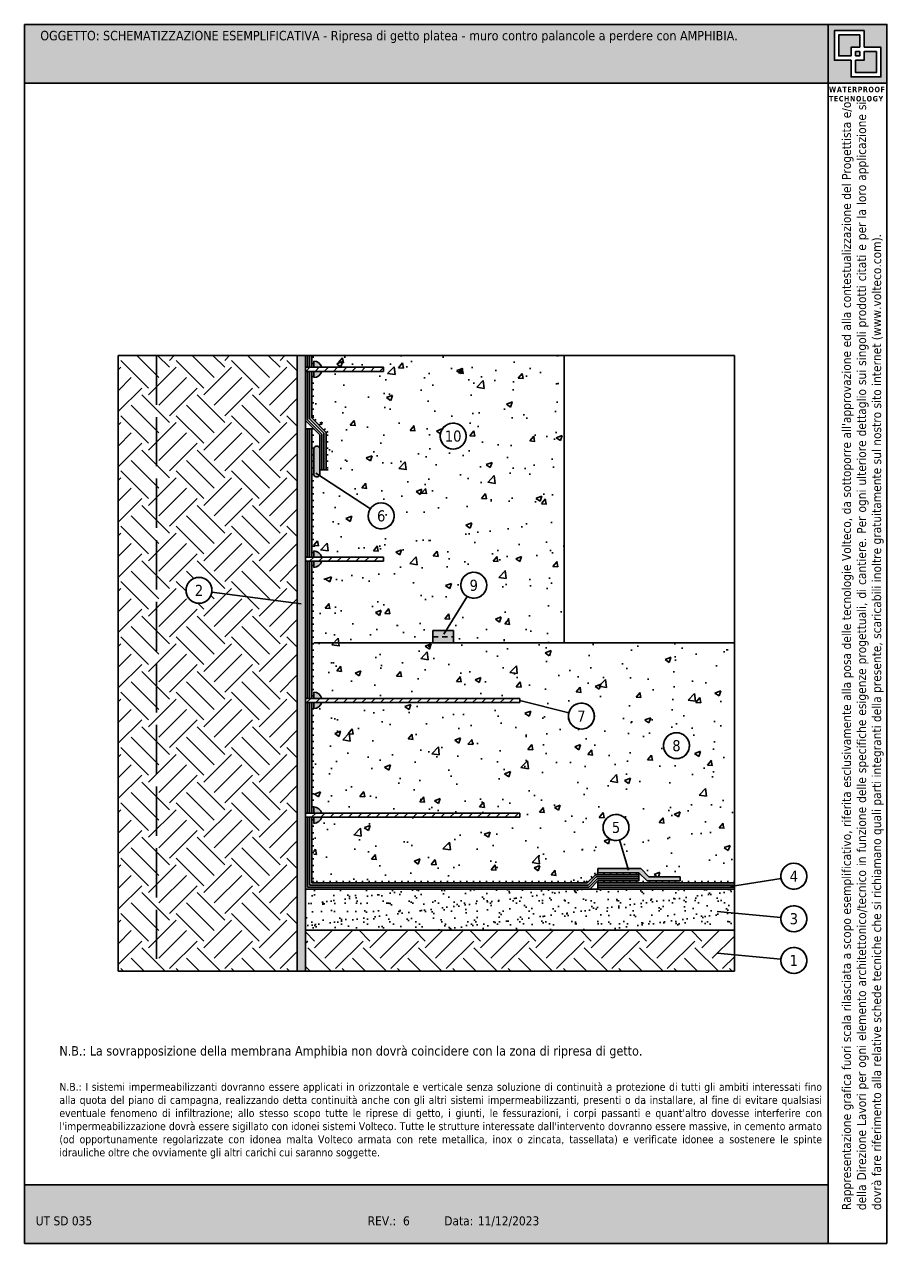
# Model space of a CAD drawing. Header units: millimetres. Extents: x 2736.4 to 2757.7, y 1581.5 to 1611.2.
import ezdxf
from ezdxf.enums import TextEntityAlignment as Align

# ---------------------------------------------------------------- set-up
doc = ezdxf.new("R2010")
doc.units = ezdxf.units.MM
for name, pattern in [('ACAD_ISO02W100', [15, 12, -3]), ('CONTINUA', [0]), ('TRATTEGGIATA', [19.05, 12.7, -6.35])]:
    doc.linetypes.add(name, pattern=pattern)
doc.layers.add('0.4', color=7, linetype='CONTINUA', lineweight=30)
doc.layers.add('146', color=6, linetype='CONTINUA')
doc.layers.add('contorno', color=6, linetype='Continuous', plot=False)
doc.layers.add('nascosto', color=7, linetype='Continuous', lineweight=25, plot=False)
doc.styles.add('tahoma', font='tahoma.ttf', dxfattribs={"height": 0.3})
pattern_1 = [(45, (27, 0), (0, 1.34703842), [0.9525, -0.9525]), (45, (26.7474, 0.2526), (0, 1.34703842), [0.9525, -0.9525]), (45, (26.4949, 0.5051), (0, 1.34703842), [0.9525, -0.9525]), (135, (26.4949, 0.6735), (-1.34703842, 0), [0.9525, -0.9525]), (135, (26.7474, 0.9261), (-1.34703842, 0), [0.9525, -0.9525]), (135, (27, 1.1787), (-1.34703842, 0), [0.9525, -0.9525])]

msp = doc.modelspace()

# ---------------------------------------------------------------- hatches: boundary and pattern name
at = {"true_color": 0xfdc300}
h = msp.add_hatch(color=40, dxfattribs=at)
h.dxf.hatch_style = 1
h.paths.add_polyline_path([(2755.977, 1611.161), (2736.407, 1611.161), (2736.407, 1609.731), (2755.977, 1609.731)])
at = {"linetype": 'CONTINUA'}
h = msp.add_hatch(dxfattribs=at)
h.set_pattern_fill('EARTH', color=8, scale=0.15, angle=45)
h.set_pattern_definition(pattern_1)
h.paths.add_polyline_path([(2743.051, 1603.096), (2739.627, 1603.096), (2739.627, 1588.096), (2743.051, 1588.096), (2743.051, 1597.062), (2740.971, 1597.332, -0.932736), (2740.341, 1597.375, -1.072115), (2740.971, 1597.332), (2743.051, 1597.062)])
h.paths.add_polyline_path([(2739.627, 1603.096), (2738.692, 1603.096), (2738.692, 1588.096), (2739.627, 1588.096)])
h = msp.add_hatch(color=256)
h.dxf.hatch_style = 1
h.paths.add_polyline_path([(2743.251, 1603.096), (2743.051, 1603.096), (2743.051, 1588.096), (2743.251, 1588.096)])
h = msp.add_hatch(color=4)
h.dxf.hatch_style = 1
h.paths.add_polyline_path([(2743.401, 1603.096), (2743.351, 1603.096), (2743.351, 1602.808), (2743.401, 1602.808)])
h.paths.add_polyline_path([(2743.301, 1603.096), (2743.251, 1603.096), (2743.251, 1602.808), (2743.301, 1602.808)])
h.paths.add_polyline_path([(2743.401, 1602.708), (2743.351, 1602.708), (2743.351, 1601.552), (2743.701, 1601.202), (2743.701, 1600.311), (2743.751, 1600.311), (2743.751, 1601.223), (2743.401, 1601.573)])
h = msp.add_hatch()
h.set_pattern_fill('LINE', color=256, scale=0.05)
h.set_pattern_definition([(0, (27, 0), (0, 0.15875), [])])
h.paths.add_polyline_path([(2743.451, 1591.848), (2743.401, 1591.848), (2743.401, 1590.246), (2743.451, 1590.296)])
h.paths.add_polyline_path([(2743.451, 1594.644), (2743.401, 1594.644), (2743.401, 1591.948), (2743.451, 1591.948)])
h.paths.add_polyline_path([(2743.451, 1598.084), (2743.401, 1598.084), (2743.401, 1594.744), (2743.451, 1594.744)])
h.paths.add_polyline_path([(2743.451, 1601.311), (2743.401, 1601.311), (2743.401, 1598.184), (2743.451, 1598.184)])
h.paths.add_polyline_path([(2743.451, 1603.096), (2743.401, 1603.096), (2743.401, 1602.808), (2743.451, 1602.808)])
h.paths.add_polyline_path([(2743.451, 1602.708), (2743.401, 1602.708), (2743.401, 1601.573), (2743.451, 1601.594)])
h.paths.add_polyline_path([(2743.801, 1601.244), (2743.751, 1601.223), (2743.751, 1600.311), (2743.801, 1600.311)])
h = msp.add_hatch()
h.set_pattern_fill('AR-CONC', color=256, scale=0.008)
h.set_pattern_definition([(50, (27, 0), (1.45747735, -0.1275127), [0.1524, -1.6764]), (355, (27, 0), (-0.2819474, 1.52845476), [0.12192, -1.3411247]), (100.451445, (27.1215, -0.0106), (1.17553, 1.400942), [0.1295201, -1.42472196]), (46.1842, (27, 0.4064), (2.1686323, -0.3363386), [0.2286, -2.5146]), (96.63556, (27.1807, 0.3784), (1.8992331, 1.979409), [0.1942802, -2.1370849]), (351.18415, (27, 0.4064), (1.899233, 1.979409), [0.1828797, -2.0116779]), (21, (27.2032, 0.3048), (1.21291513, -0.8181216), [0.1524, -1.6764]), (326, (27.2032, 0.3048), (0.4944162, 1.4735037), [0.12192, -1.34112]), (71.451445, (27.3043, 0.2366), (1.70733135, 0.65538215), [0.1295201, -1.4247195]), (37.5, (27, 0), (0.02470883, 0.67644031), [0, -1.324864, 0, -1.36144, 0, -1.3462]), (7.5, (27, 0), (0.5345573, 0.8014446), [0, -0.776224, 0, -1.294384, 0, -0.51308]), (327.5, (26.54686, 0), (1.08472476, -0.04582995), [0, -0.508, 0, -1.58496, 0, -2.10312]), (317.5, (26.3437, 0), (1.18503345, 0.20341193), [0, -0.6604, 0, -1.052576, 0, -1.49352])])
edge = h.paths.add_edge_path()
edge.add_line((2749.551, 1603.096), (2743.451, 1603.096))
edge.add_line((2743.451, 1603.096), (2743.451, 1602.958))
edge.add_arc((2743.451, 1602.758), 0.2, 14.4775, 90, ccw=False)
edge.add_line((2743.644, 1602.808), (2745.151, 1602.808))
edge.add_line((2745.151, 1602.808), (2745.151, 1602.708))
edge.add_line((2745.151, 1602.708), (2743.644, 1602.708))
edge.add_arc((2743.451, 1602.758), 0.2, 270, 345.5225, ccw=False)
edge.add_line((2743.451, 1602.558), (2743.451, 1601.594))
edge.add_line((2743.451, 1601.594), (2743.801, 1601.244))
edge.add_line((2743.801, 1601.244), (2743.801, 1600.311))
edge.add_line((2743.801, 1600.311), (2743.601, 1600.311))
edge.add_line((2743.601, 1600.311), (2743.601, 1600.211))
edge.add_arc((2743.526, 1600.211), 0.075, -31.2438, 0, ccw=False)
edge.add_line((2743.59, 1600.172), (2744.83, 1599.362))
edge.add_arc((2745.094, 1599.189), 0.316, 0, 146.8486, ccw=False)
edge.add_arc((2745.094, 1599.189), 0.316, -109.0694, 0, ccw=False)
edge.add_arc((2745.094, 1599.189), 0.316, 180, 250.9306, ccw=False)
edge.add_arc((2745.094, 1599.189), 0.316, 146.8486, 180, ccw=False)
edge.add_line((2744.83, 1599.362), (2743.59, 1600.172))
edge.add_arc((2743.526, 1600.211), 0.075, 180, 328.7562, ccw=False)
edge.add_line((2743.451, 1600.211), (2743.451, 1598.334))
edge.add_arc((2743.451, 1598.134), 0.2, 14.4775, 90, ccw=False)
edge.add_line((2743.644, 1598.184), (2745.151, 1598.184))
edge.add_line((2745.151, 1598.184), (2745.151, 1598.084))
edge.add_line((2745.151, 1598.084), (2743.644, 1598.084))
edge.add_arc((2743.451, 1598.134), 0.2, 270, 345.5225, ccw=False)
edge.add_line((2743.451, 1597.934), (2743.451, 1596.096))
edge.add_line((2743.451, 1596.096), (2746.351, 1596.096))
edge.add_line((2746.351, 1596.096), (2746.351, 1596.496))
edge.add_line((2746.351, 1596.496), (2746.737, 1596.496))
edge.add_line((2746.737, 1596.496), (2747.183, 1597.228))
edge.add_arc((2747.347, 1597.498), 0.316, 180, 238.6741, ccw=False)
edge.add_arc((2747.347, 1597.498), 0.316, -109.0694, 180, ccw=False)
edge.add_arc((2747.347, 1597.498), 0.316, 238.6741, 250.9306, ccw=False)
edge.add_line((2747.183, 1597.228), (2746.737, 1596.496))
edge.add_line((2746.737, 1596.496), (2746.851, 1596.496))
edge.add_line((2746.851, 1596.496), (2746.851, 1596.096))
edge.add_line((2746.851, 1596.096), (2749.551, 1596.096))
edge.add_line((2749.551, 1596.096), (2749.551, 1603.096))
edge = h.paths.add_edge_path(flags=16)
edge.add_arc((2746.845, 1601.132), 0.316, 0, 360)
edge = h.paths.add_edge_path()
edge.add_line((2753.692, 1596.096), (2749.551, 1596.096))
edge.add_line((2749.551, 1596.096), (2743.451, 1596.096))
edge.add_line((2743.451, 1596.096), (2743.451, 1594.894))
edge.add_arc((2743.451, 1594.694), 0.2, 14.4775, 90, ccw=False)
edge.add_line((2743.644, 1594.744), (2748.468, 1594.744))
edge.add_line((2748.468, 1594.744), (2748.468, 1594.694))
edge.add_line((2748.468, 1594.694), (2749.661, 1594.39))
edge.add_arc((2749.967, 1594.312), 0.316, 0, 165.6968, ccw=False)
edge.add_arc((2749.967, 1594.312), 0.316, -109.0694, 0, ccw=False)
edge.add_arc((2749.967, 1594.312), 0.316, 180, 250.9306, ccw=False)
edge.add_arc((2749.967, 1594.312), 0.316, 165.6968, 180, ccw=False)
edge.add_line((2749.661, 1594.39), (2748.468, 1594.694))
edge.add_line((2748.468, 1594.694), (2748.468, 1594.644))
edge.add_line((2748.468, 1594.644), (2743.644, 1594.644))
edge.add_arc((2743.451, 1594.694), 0.2, 270, 345.5225, ccw=False)
edge.add_line((2743.451, 1594.494), (2743.451, 1592.098))
edge.add_arc((2743.451, 1591.898), 0.2, 14.4775, 90, ccw=False)
edge.add_line((2743.644, 1591.948), (2748.468, 1591.948))
edge.add_line((2748.468, 1591.948), (2748.468, 1591.848))
edge.add_line((2748.468, 1591.848), (2743.644, 1591.848))
edge.add_arc((2743.451, 1591.898), 0.2, 270, 345.5225, ccw=False)
edge.add_line((2743.451, 1591.698), (2743.451, 1590.296))
edge.add_line((2743.451, 1590.296), (2750.087, 1590.296))
edge.add_line((2750.087, 1590.296), (2750.287, 1590.496))
edge.add_line((2750.287, 1590.496), (2750.37, 1590.496))
edge.add_line((2750.37, 1590.496), (2750.37, 1590.596))
edge.add_line((2750.37, 1590.596), (2751.103, 1590.596))
edge.add_line((2751.103, 1590.596), (2750.899, 1591.295))
edge.add_arc((2750.81, 1591.598), 0.316, 180, 286.2909, ccw=False)
edge.add_arc((2750.81, 1591.598), 0.316, -73.7091, 180, ccw=False)
edge.add_line((2750.899, 1591.295), (2751.103, 1590.596))
edge.add_line((2751.103, 1590.596), (2751.411, 1590.596))
edge.add_line((2751.411, 1590.596), (2751.611, 1590.396))
edge.add_line((2751.611, 1590.396), (2752.37, 1590.396))
edge.add_line((2752.37, 1590.396), (2752.37, 1590.296))
edge.add_line((2752.37, 1590.296), (2753.692, 1590.296))
edge.add_line((2753.692, 1590.296), (2753.692, 1596.096))
edge = h.paths.add_edge_path(flags=16)
edge.add_arc((2752.282, 1593.591), 0.316, 0, 360)
h.paths.add_polyline_path([(2746.572, 1600.921), (2747.118, 1600.921), (2747.118, 1601.343), (2746.572, 1601.343)], flags=16)
h.paths.add_polyline_path([(2752.11, 1593.379), (2752.454, 1593.379), (2752.454, 1593.803), (2752.11, 1593.803)], flags=0)
at = {"true_color": 0xf8991e}
h = msp.add_hatch(color=30, dxfattribs=at)
h.dxf.hatch_style = 1
h.paths.add_polyline_path([(2743.644, 1591.848), (2743.451, 1591.848), (2743.451, 1591.698, 0.341999)])
h.paths.add_polyline_path([(2743.451, 1592.098), (2743.451, 1591.948), (2743.644, 1591.948, 0.341999)])
h.paths.add_polyline_path([(2743.644, 1594.644), (2743.451, 1594.644), (2743.451, 1594.494, 0.341999)])
h.paths.add_polyline_path([(2743.451, 1594.894), (2743.451, 1594.744), (2743.644, 1594.744, 0.341999)])
h.paths.add_polyline_path([(2743.644, 1598.084), (2743.451, 1598.084), (2743.451, 1597.934, 0.341999)])
h.paths.add_polyline_path([(2743.451, 1598.334), (2743.451, 1598.184), (2743.644, 1598.184, 0.341999)])
h.paths.add_polyline_path([(2743.644, 1602.708), (2743.451, 1602.708), (2743.451, 1602.558, 0.341999)])
h.paths.add_polyline_path([(2743.451, 1602.958), (2743.451, 1602.808), (2743.644, 1602.808, 0.341999)])
h = msp.add_hatch()
h.set_pattern_fill('ANSI31', color=256, scale=0.05)
h.set_pattern_definition([(45, (27, 0), (-0.1122532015, 0.1122532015), [])])
h.paths.add_polyline_path([(2748.468, 1594.744), (2743.251, 1594.744), (2743.251, 1594.644), (2748.468, 1594.644)])
h.paths.add_polyline_path([(2745.151, 1598.184), (2743.251, 1598.184), (2743.251, 1598.084), (2745.151, 1598.084)])
h.paths.add_polyline_path([(2745.151, 1602.808), (2743.251, 1602.808), (2743.251, 1602.708), (2745.151, 1602.708)])
h.paths.add_polyline_path([(2748.468, 1591.948), (2743.251, 1591.948), (2743.251, 1591.848), (2748.468, 1591.848)])
h = msp.add_hatch(color=4)
h.dxf.hatch_style = 1
h.paths.add_polyline_path([(2743.301, 1602.708), (2743.251, 1602.708), (2743.251, 1601.511), (2743.601, 1601.161), (2743.601, 1600.311), (2743.651, 1600.311), (2743.651, 1601.182), (2743.301, 1601.532)])
h = msp.add_hatch()
h.set_pattern_fill('LINE', color=256, scale=0.05, angle=35)
h.set_pattern_definition([(35, (27, 0), (-0.091055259, 0.130040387), [])])
h.paths.add_polyline_path([(2743.451, 1601.594), (2743.401, 1601.573), (2743.751, 1601.223), (2743.801, 1601.244)])
h = msp.add_hatch(color=4)
h.dxf.hatch_style = 1
h.paths.add_polyline_path([(2743.401, 1601.311), (2743.351, 1601.311), (2743.351, 1598.184), (2743.401, 1598.184)])
h.paths.add_polyline_path([(2743.301, 1601.311), (2743.251, 1601.311), (2743.251, 1598.184), (2743.301, 1598.184)])
h.paths.add_polyline_path([(2743.401, 1598.084), (2743.351, 1598.084), (2743.351, 1594.744), (2743.401, 1594.744)])
h.paths.add_polyline_path([(2743.301, 1598.084), (2743.251, 1598.084), (2743.251, 1594.744), (2743.301, 1594.744)])
h.paths.add_polyline_path([(2743.401, 1594.644), (2743.351, 1594.644), (2743.351, 1591.948), (2743.401, 1591.948)])
h.paths.add_polyline_path([(2743.301, 1594.644), (2743.251, 1594.644), (2743.251, 1591.948), (2743.301, 1591.948)])
h.paths.add_polyline_path([(2743.401, 1591.848), (2743.351, 1591.848), (2743.351, 1590.196), (2750.129, 1590.196), (2750.329, 1590.396), (2751.37, 1590.396), (2751.37, 1590.446), (2750.308, 1590.446), (2750.108, 1590.246), (2743.401, 1590.246)])
h.paths.add_polyline_path([(2743.301, 1591.848), (2743.251, 1591.848), (2743.251, 1590.096), (2750.17, 1590.096), (2750.37, 1590.296), (2751.37, 1590.296), (2751.37, 1590.346), (2750.349, 1590.346), (2750.149, 1590.146), (2743.301, 1590.146)])
h.paths.add_polyline_path([(2753.692, 1590.246), (2750.37, 1590.246), (2750.37, 1590.196), (2753.692, 1590.196)])
h.paths.add_polyline_path([(2753.692, 1590.146), (2750.37, 1590.146), (2750.37, 1590.096), (2753.692, 1590.096)])
at = {"linetype": 'CONTINUA'}
h = msp.add_hatch(color=3, dxfattribs=at)
h.dxf.hatch_style = 1
h.paths.add_polyline_path([(2743.601, 1600.811, 1), (2743.451, 1600.811), (2743.451, 1600.211, 1), (2743.601, 1600.211)])
at = {"true_color": 0xf8d731}
h = msp.add_hatch(color=40, dxfattribs=at)
h.dxf.hatch_style = 1
h.paths.add_polyline_path([(2746.351, 1596.396), (2746.351, 1596.246), (2746.851, 1596.246), (2746.851, 1596.396)])
h.paths.add_polyline_path([(2746.851, 1596.246), (2746.351, 1596.246), (2746.351, 1596.096), (2746.851, 1596.096)])
h = msp.add_hatch()
h.set_pattern_fill('LINE', color=256, scale=0.05, angle=90)
h.set_pattern_definition([(90, (27, 0), (-0.15875, 1e-17), [])])
h.paths.add_polyline_path([(2751.37, 1590.496), (2750.287, 1590.496), (2750.308, 1590.446), (2751.37, 1590.446)])
h.paths.add_polyline_path([(2753.692, 1590.296), (2750.37, 1590.296), (2750.37, 1590.246), (2753.692, 1590.246)])
h.paths.add_polyline_path([(2750.087, 1590.296), (2743.451, 1590.296), (2743.401, 1590.246), (2750.108, 1590.246)])
h = msp.add_hatch()
h.set_pattern_fill('LINE', color=256, scale=0.05, angle=300)
h.set_pattern_definition([(300, (27, 0), (0.137481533, 0.079375), [])])
h.paths.add_polyline_path([(2750.308, 1590.446), (2750.287, 1590.496), (2750.087, 1590.296), (2750.108, 1590.246)])
at = {"linetype": 'CONTINUA'}
h = msp.add_hatch(color=5, dxfattribs=at)
h.dxf.hatch_style = 1
h.paths.add_polyline_path([(2752.37, 1590.396), (2751.611, 1590.396), (2751.411, 1590.596), (2750.37, 1590.596), (2750.37, 1590.496), (2751.37, 1590.496), (2751.57, 1590.296), (2752.37, 1590.296)])
h = msp.add_hatch()
h.set_pattern_fill('AR-SAND', color=256, scale=0.008)
h.set_pattern_definition([(37.5, (-2334.98157, -1867.77414), (-0.01280025, 0.39153059), [0, -0.308864, 0, -0.34544, 0, -0.3302]), (7.5, (-2334.98157, -1867.77414), (0.359618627, 0.57346008), [0, -0.166624, 0, -0.278384, 0, -0.10668]), (327.5, (-2335.2315, -1867.77414), (0.632793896, 0.001149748), [0, -0.1016, 0, -0.36576, 0, -0.47752]), (317.5, (-2335.2315, -1867.77414), (0.61084516, 0.17834346), [0, -0.0508, 0, -0.239776, 0, -0.27432])])
h.paths.add_polyline_path([(2743.251, 1590.096), (2743.251, 1589.096), (2753.692, 1589.096), (2753.692, 1590.096)])
h = msp.add_hatch(dxfattribs=at)
h.set_pattern_fill('EARTH', color=8, scale=0.15, angle=45)
h.set_pattern_definition(pattern_1)
h.paths.add_polyline_path([(2743.251, 1589.096), (2743.251, 1588.096), (2753.692, 1588.096), (2753.692, 1589.096)])
at = {"true_color": 0xfdc300}
h = msp.add_hatch(color=40, dxfattribs=at)
h.dxf.hatch_style = 1
h.paths.add_polyline_path([(2755.977, 1582.892), (2736.407, 1582.892), (2736.407, 1581.461), (2755.977, 1581.461)])
at = {"layer": '0.4'}
h = msp.add_hatch(color=252, dxfattribs=at)
h.dxf.hatch_style = 1
h.paths.add_polyline_path([(2757.407, 1611.161), (2755.977, 1611.161), (2755.977, 1609.731), (2757.407, 1609.731)])
h.paths.add_polyline_path([(2756.126, 1611.01), (2756.85, 1611.01), (2756.85, 1610.605), (2757.258, 1610.605), (2757.258, 1609.882), (2756.534, 1609.882), (2756.534, 1610.287), (2756.126, 1610.287)], flags=16)
h.paths.add_polyline_path([(2756.233, 1610.903), (2756.743, 1610.903), (2756.743, 1610.605), (2756.534, 1610.605), (2756.534, 1610.394), (2756.233, 1610.394)], flags=0)
h.paths.add_polyline_path([(2756.641, 1610.498), (2756.743, 1610.498), (2756.743, 1610.394), (2756.641, 1610.394)], flags=0)
h.paths.add_polyline_path([(2756.641, 1610.287), (2756.85, 1610.287), (2756.85, 1610.498), (2757.151, 1610.498), (2757.151, 1609.989), (2756.641, 1609.989)], flags=0)
h.paths.add_polyline_path([(2756.743, 1610.903), (2756.233, 1610.903), (2756.233, 1610.394), (2756.534, 1610.394), (2756.534, 1610.605), (2756.743, 1610.605)], flags=0)
h.paths.add_polyline_path([(2756.743, 1610.498), (2756.641, 1610.498), (2756.641, 1610.394), (2756.743, 1610.394)], flags=0)
h.paths.add_polyline_path([(2757.151, 1610.498), (2756.85, 1610.498), (2756.85, 1610.287), (2756.641, 1610.287), (2756.641, 1609.989), (2757.151, 1609.989)], flags=0)
h = msp.add_hatch(color=252, dxfattribs=at)
h.dxf.hatch_style = 1
h.paths.add_polyline_path([(2756.743, 1610.903), (2756.233, 1610.903), (2756.233, 1610.394), (2756.534, 1610.394), (2756.534, 1610.605), (2756.743, 1610.605)])
h.paths.add_polyline_path([(2756.743, 1610.498), (2756.641, 1610.498), (2756.641, 1610.394), (2756.743, 1610.394)], flags=17)
h.paths.add_polyline_path([(2757.151, 1610.498), (2756.85, 1610.498), (2756.85, 1610.287), (2756.641, 1610.287), (2756.641, 1609.989), (2757.151, 1609.989)])

# ---------------------------------------------------------------- linework, layer by layer
at = {"linetype": 'ACAD_ISO02W100', "ltscale": 0.1}
msp.add_line((2739.627, 1603.096), (2739.627, 1588.096), dxfattribs=at)
at = {"linetype": 'CONTINUA'}
for p, q in [((2743.051, 1603.096), (2743.051, 1588.096)), ((2743.251, 1603.096), (2743.251, 1588.096)), ((2743.301, 1603.096), (2743.301, 1602.808)), ((2743.351, 1603.096), (2743.351, 1602.808)), ((2743.401, 1603.096), (2743.401, 1602.808)), ((2743.451, 1602.958), (2743.451, 1602.808)), ((2749.551, 1603.096), (2749.551, 1596.096)), ((2743.251, 1602.808), (2745.151, 1602.808)), ((2743.251, 1602.708), (2745.151, 1602.708)), ((2743.301, 1602.708), (2743.301, 1601.532)), ((2743.351, 1602.708), (2743.351, 1601.552)), ((2743.401, 1602.708), (2743.401, 1601.573)), ((2743.451, 1602.708), (2743.451, 1602.558)), ((2745.151, 1602.808), (2745.151, 1602.708)), ((2743.451, 1601.311), (2743.251, 1601.311)), ((2743.301, 1601.311), (2743.301, 1598.184)), ((2743.351, 1601.311), (2743.351, 1598.184)), ((2743.401, 1601.311), (2743.401, 1598.184)), ((2743.451, 1600.811), (2743.451, 1600.211)), ((2744.83, 1599.362), (2743.501, 1600.23)), ((2743.251, 1598.184), (2745.151, 1598.184)), ((2743.451, 1598.334), (2743.451, 1598.184)), ((2745.151, 1598.184), (2745.151, 1598.084)), ((2743.251, 1598.084), (2745.151, 1598.084)), ((2743.301, 1598.084), (2743.301, 1594.744)), ((2743.351, 1598.084), (2743.351, 1594.744)), ((2743.401, 1598.084), (2743.401, 1594.744)), ((2743.451, 1598.084), (2743.451, 1597.934)), ((2740.971, 1597.332), (2743.146, 1597.049)), ((2747.183, 1597.228), (2746.62, 1596.305)), ((2746.851, 1596.396), (2746.351, 1596.396)), ((2746.351, 1596.396), (2746.351, 1596.096)), ((2746.851, 1596.096), (2746.851, 1596.396)), ((2749.551, 1596.096), (2743.451, 1596.096)), ((2749.551, 1596.096), (2753.692, 1596.096)), ((2743.451, 1594.894), (2743.451, 1594.744)), ((2743.251, 1594.744), (2748.468, 1594.744)), ((2743.251, 1594.644), (2748.468, 1594.644)), ((2743.301, 1594.644), (2743.301, 1591.948)), ((2743.351, 1594.644), (2743.351, 1591.948)), ((2743.401, 1594.644), (2743.401, 1591.948)), ((2743.451, 1594.644), (2743.451, 1594.494)), ((2748.468, 1594.744), (2748.468, 1594.644)), ((2749.661, 1594.39), (2748.468, 1594.694)), ((2743.251, 1591.948), (2748.468, 1591.948)), ((2743.451, 1592.098), (2743.451, 1591.948)), ((2748.468, 1591.948), (2748.468, 1591.848)), ((2743.251, 1591.848), (2748.468, 1591.848)), ((2743.301, 1591.848), (2743.301, 1590.146)), ((2743.351, 1591.848), (2743.351, 1590.196)), ((2743.401, 1591.848), (2743.401, 1590.246)), ((2743.451, 1591.848), (2743.451, 1591.698)), ((2750.899, 1591.295), (2751.113, 1590.561)), ((2751.411, 1590.596), (2750.37, 1590.596)), ((2750.149, 1590.146), (2743.301, 1590.146)), ((2750.129, 1590.196), (2743.351, 1590.196)), ((2750.108, 1590.246), (2743.401, 1590.246)), ((2750.37, 1590.296), (2750.37, 1590.096)), ((2754.828, 1590.359), (2753.601, 1590.157)), ((2743.251, 1590.096), (2753.692, 1590.096)), ((2754.825, 1589.405), (2753.273, 1589.551)), ((2743.251, 1589.096), (2753.692, 1589.096)), ((2754.825, 1588.389), (2753.273, 1588.535))]:
    msp.add_line(p, q, dxfattribs=at)
for p, q in [((2743.601, 1601.161), (2743.251, 1601.511)), ((2743.651, 1601.182), (2743.301, 1601.532)), ((2743.701, 1601.202), (2743.351, 1601.552)), ((2743.401, 1601.573), (2743.451, 1601.594)), ((2743.751, 1601.223), (2743.401, 1601.573)), ((2743.601, 1600.211), (2743.601, 1601.161)), ((2743.651, 1600.311), (2743.651, 1601.182)), ((2743.701, 1600.311), (2743.701, 1601.202)), ((2743.801, 1601.244), (2743.751, 1601.223)), ((2743.751, 1600.311), (2743.751, 1601.223)), ((2743.451, 1600.811), (2743.451, 1600.211)), ((2743.601, 1600.311), (2743.801, 1600.311)), ((2750.308, 1590.446), (2750.108, 1590.246)), ((2750.308, 1590.446), (2750.287, 1590.496)), ((2750.37, 1590.496), (2750.37, 1590.596)), ((2751.37, 1590.496), (2751.37, 1590.296)), ((2751.57, 1590.296), (2751.37, 1590.496)), ((2751.611, 1590.396), (2751.411, 1590.596)), ((2743.401, 1590.246), (2743.451, 1590.296)), ((2750.108, 1590.246), (2750.087, 1590.296)), ((2750.329, 1590.396), (2750.129, 1590.196)), ((2750.349, 1590.346), (2750.149, 1590.146)), ((2750.37, 1590.296), (2750.17, 1590.096)), ((2751.37, 1590.296), (2750.37, 1590.296)), ((2752.37, 1590.296), (2752.37, 1590.396))]:
    msp.add_line(p, q)
at = {"linetype": 'TRATTEGGIATA', "ltscale": 0.01}
msp.add_line((2746.351, 1596.246), (2746.851, 1596.246), dxfattribs=at)
for centre in [(2746.845, 1601.132), (2745.094, 1599.189), (2740.658, 1597.375), (2747.347, 1597.498), (2749.967, 1594.312), (2752.282, 1593.591), (2750.81, 1591.598), (2755.14, 1590.411), (2755.14, 1589.375), (2755.14, 1588.359)]:
    msp.add_circle(centre, 0.316)
for centre, radius, start, end in [((2743.451, 1602.758), 0.2, 14.4775, 90), ((2743.451, 1602.758), 0.2, 270, 345.5225), ((2746.845, 1601.132), 0.316, 250.9306, 250.3025), ((2743.526, 1600.811), 0.075, 0, 180.0349), ((2743.526, 1600.211), 0.075, 179.9651, 0), ((2745.094, 1599.189), 0.316, 250.9306, 250.3025), ((2743.451, 1598.134), 0.2, 14.4775, 90), ((2743.451, 1598.134), 0.2, 270, 345.5225), ((2740.658, 1597.375), 0.316, 250.9306, 250.3025), ((2747.347, 1597.498), 0.316, 250.9306, 250.3025), ((2743.451, 1594.694), 0.2, 14.4775, 90), ((2743.451, 1594.694), 0.2, 270, 345.5225), ((2749.967, 1594.312), 0.316, 250.9306, 250.3025), ((2752.282, 1593.591), 0.316, 250.9306, 250.3025), ((2743.451, 1591.898), 0.2, 14.4775, 90), ((2743.451, 1591.898), 0.2, 270, 345.5225), ((2750.81, 1591.598), 0.316, 250.9306, 250.3025), ((2755.14, 1590.411), 0.316, 250.9306, 250.3025), ((2755.14, 1589.375), 0.316, 250.9306, 250.3025), ((2755.14, 1588.359), 0.316, 250.9306, 250.3025)]:
    msp.add_arc(centre, radius, start, end)
at = {"layer": '146', "color": 7}
for p, q in [((2750.308, 1590.446), (2751.37, 1590.446)), ((2750.37, 1590.496), (2751.37, 1590.496)), ((2750.329, 1590.396), (2751.37, 1590.396)), ((2750.349, 1590.346), (2751.37, 1590.346)), ((2750.37, 1590.246), (2753.692, 1590.246)), ((2750.37, 1590.196), (2753.692, 1590.196)), ((2750.37, 1590.146), (2753.692, 1590.146)), ((2751.57, 1590.296), (2752.37, 1590.296)), ((2751.611, 1590.396), (2752.37, 1590.396))]:
    msp.add_line(p, q, dxfattribs=at)
at = {"layer": 'contorno', "color": 3}
for p, q in [((2755.977, 1609.731), (2755.977, 1581.461)), ((2753.692, 1603.096), (2738.692, 1603.096)), ((2738.692, 1603.096), (2738.692, 1588.096)), ((2753.692, 1588.096), (2753.692, 1603.096)), ((2738.692, 1588.096), (2753.692, 1588.096))]:
    msp.add_line(p, q, dxfattribs=at)
msp.add_lwpolyline([(2755.977, 1611.161), (2757.407, 1611.161), (2757.407, 1609.731), (2755.977, 1609.731)], close=True, dxfattribs=at)
at = {"layer": 'contorno', "color": 3, "linetype": 'CONTINUA'}
for points in [[(2756.85, 1610.605), (2757.258, 1610.605), (2757.258, 1609.882), (2756.534, 1609.882), (2756.534, 1610.287), (2756.126, 1610.287), (2756.126, 1611.01), (2756.85, 1611.01)], [(2756.743, 1610.605), (2756.743, 1610.903), (2756.233, 1610.903), (2756.233, 1610.394), (2756.534, 1610.394), (2756.534, 1610.605)], [(2756.641, 1610.394), (2756.641, 1610.498), (2756.743, 1610.498), (2756.743, 1610.394)], [(2756.641, 1610.287), (2756.85, 1610.287), (2756.85, 1610.498), (2757.151, 1610.498), (2757.151, 1609.989), (2756.641, 1609.989)]]:
    msp.add_lwpolyline(points, close=True, dxfattribs=at)
at = {"layer": 'nascosto', "color": 3, "linetype": 'CONTINUA', "lineweight": 30}
for p, q in [((2736.407, 1611.161), (2736.407, 1581.461)), ((2757.407, 1611.161), (2736.407, 1611.161)), ((2757.407, 1581.461), (2757.407, 1611.161)), ((2755.977, 1609.731), (2736.407, 1609.731)), ((2755.977, 1582.892), (2736.407, 1582.892)), ((2736.407, 1581.461), (2757.407, 1581.461))]:
    msp.add_line(p, q, dxfattribs=at)

# ---------------------------------------------------------------- texts
at = {"style": 'tahoma'}
for s, p in [('10', (2746.845, 1601.132)), ('6', (2745.094, 1599.189)), ('9', (2747.347, 1597.498)), ('2', (2740.658, 1597.376)), ('7', (2749.967, 1594.312)), ('8', (2752.282, 1593.591)), ('5', (2750.81, 1591.598)), ('4', (2755.14, 1590.411)), ('3', (2755.14, 1589.375)), ('1', (2755.14, 1588.359))]:
    msp.add_text(s, height=0.27, dxfattribs=at).set_placement(p, align=Align.MIDDLE)
for s, p in [('UT SD 035', (2736.684, 1582.126)), ('REV.:', (2744.765, 1582.126)), (' 6', (2745.541, 1582.126)), ('Data:', (2746.629, 1582.126)), ('11/12/2023', (2747.446, 1582.126))]:
    msp.add_text(s, height=0.22, rotation=0.0017, dxfattribs=at).set_placement(p, align=Align.TOP_LEFT)
at = {"insert": (2736.794, 1611.003), "char_height": 0.23, "attachment_point": 1, "style": 'tahoma'}
msp.add_mtext_dynamic_manual_height_columns('\\pxa0.83333,sm1.15;OGGETTO: SCHEMATIZZAZIONE ESEMPLIFICATIVA - Ripresa di getto platea - muro contro palancole a perdere con AMPHIBIA.', width=19.87543, gutter_width=0, heights=[2.721], dxfattribs=at)
at = {"color": 252, "insert": (2755.995, 1609.642), "char_height": 0.13409, "attachment_point": 1, "style": 'tahoma'}
msp.add_mtext_dynamic_manual_height_columns('{\\fTahoma|b1|i0|c0|p34;\\T1.1;WATERPROOF TECHNOLOGY}', width=1.63687, gutter_width=12.5, heights=[0], dxfattribs=at)
at = {"insert": (2756.311, 1582.276), "char_height": 0.22, "attachment_point": 1, "rotation": 90, "style": 'tahoma'}
msp.add_mtext_dynamic_manual_height_columns("\\pxqj;Rappresentazione grafica fuori scala rilasciata a scopo esemplificativo, riferita esclusivamente alla posa delle tecnologie Volteco, da sottoporre all'approvazione ed alla contestualizzazione del Progettista e/o della Direzione Lavori per ogni elemento architettonico/tecnico in funzione delle specifiche esigenze progettuali, di cantiere. Per ogni ulteriore dettaglio sui singoli prodotti citati e per la loro applicazione si dovrà fare riferimento alla relative schede tecniche che si richiamano quali parti integranti della presente, scaricabili inoltre gratuitamente sul nostro sito internet (www.volteco.com).", width=26.9233, gutter_width=0, heights=[3.545], dxfattribs=at)
at = {"color": 1, "insert": (2737.259, 1586.272), "char_height": 0.23, "width": 18.51096, "attachment_point": 1, "style": 'tahoma'}
msp.add_mtext('\\pxqj;{\\C256;N.B.: La sovrapposizione della membrana Amphibia non dovrà coincidere con la zona di ripresa di getto.}', dxfattribs=at)
at = {"insert": (2737.259, 1585.376), "char_height": 0.23, "width": 18.51096, "attachment_point": 1, "style": 'tahoma'}
msp.add_mtext("\\pxqj;{\\H0.83333x;N.B.: I sistemi impermeabilizzanti dovranno essere applicati in orizzontale e verticale senza soluzione di continuità a protezione di tutti gli ambiti interessati fino alla quota del piano di campagna, realizzando detta continuità anche con gli altri sistemi impermeabilizzanti, presenti o da installare, al fine di evitare qualsiasi eventuale fenomeno di infiltrazione; allo stesso scopo tutte le riprese di getto, i giunti, le fessurazioni, i corpi passanti e quant'altro dovesse interferire con l'impermeabilizzazione dovrà essere sigillato con idonei sistemi Volteco. Tutte le strutture interessate dall'intervento dovranno essere massive, in cemento armato (od opportunamente regolarizzate con idonea malta Volteco armata con rete metallica, inox o zincata, tassellata) e verificate idonee a sostenere le spinte idrauliche oltre che ovviamente gli altri carichi cui saranno soggette.}", dxfattribs=at)

doc.saveas('drawing.dxf')
